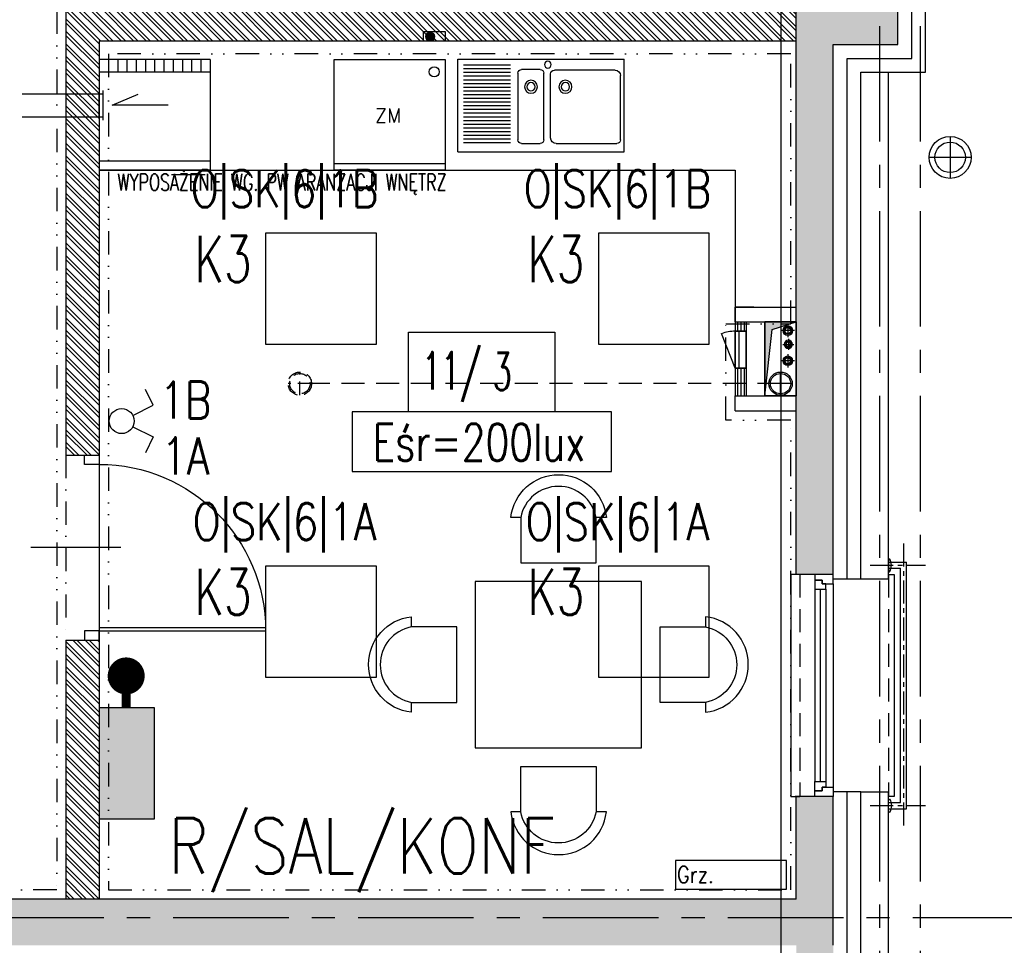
# Model space of a CAD drawing. Extents: x 41755 to 123924, y -112333 to 86187.
# Tile 114 of 256: x 101926 to 102459, y -54618 to -54118. Entities that reach past the tile are written whole.
import ezdxf
from ezdxf.enums import TextEntityAlignment as Align

# ---------------------------------------------------------------- set-up
doc = ezdxf.new("R2010")
doc.units = 0
doc.header["$LTSCALE"] = 50
for name, pattern in [('CENTER', [2, 1.25, -0.25, 0.25, -0.25]), ('DASHDOT', [1, 0.5, -0.25, 0, -0.25]), ('DASHED', [0.75, 0.5, -0.25]), ('DASHED2', [0.375, 0.25, -0.125]), ('DIVIDE', [31.75, 12.7, -6.35, 0, -6.35, 0, -6.35])]:
    doc.linetypes.add(name, pattern=pattern)
doc.layers.get('0').update_dxf_attribs({"color": 101, "linetype": 'CONTINUOUS'})
for name, color, linetype in [('Drz---drzwi', 5, 'CONTINUOUS'), ('E-90', 6, 'CONTINUOUS'), ('E35', 6, 'CONTINUOUS'), ('E50', 3, 'CONTINUOUS'), ('Ele-balustrada', 8, 'CONTINUOUS'), ('Ins-co', 2, 'CONTINUOUS'), ('Ins-kan', 54, 'CONTINUOUS'), ('Ins-went', 141, 'CONTINUOUS'), ('Ins-wod', 4, 'CONTINUOUS'), ('Mw-podejścia', 86, 'CONTINUOUS'), ('Mw-wc-rury', 160, 'DASHDOT'), ('Okn---okna', 5, 'CONTINUOUS'), ('Opis-pom', 6, 'CONTINUOUS'), ('Opis_pom_ramka', 6, 'CONTINUOUS'), ('Os-osie', 14, 'CENTER'), ('Os-osie glowne', 1, 'CENTER'), ('Sc-beton', 7, 'CONTINUOUS'), ('Sc-beton-hatch', 86, 'CONTINUOUS'), ('Sc-cegla pustak', 42, 'CONTINUOUS'), ('Sc-cegla pustak-hatch', 8, 'CONTINUOUS'), ('Sc-drewno', 22, 'CONTINUOUS'), ('Sc-gk', 120, 'CONTINUOUS'), ('Sc-izolacja term-styropian', 151, 'STYROPIAN-KA'), ('Sc-nadproza kon', 5, 'DASHED2'), ('Sc-silikat', 61, 'CONTINUOUS'), ('Sch-opis', 51, 'CONTINUOUS'), ('Suf-widok', 8, 'CONTINUOUS'), ('W-otwor-strop', 1, 'CONTINUOUS'), ('Wyp-kuchnia', 71, 'CONTINUOUS'), ('Wyp-meble', 155, 'CONTINUOUS')]:
    doc.layers.add(name, color=color, linetype=linetype)
doc.styles.add('KA wymiar', font='romans.shx', dxfattribs={"width": 0.6})
doc.styles.add('ROMANS', font='romans', dxfattribs={"width": 0.85})
doc.linetypes.add('BATTING', pattern='A,0.0001,-0.1,[134,ltypeshp.shx,S=0.1,R=0,X=-0.1,Y=0],-0.2,[134,ltypeshp.shx,S=0.1,R=180,X=0.1,Y=0],-0.1', length=0.4001)
doc.linetypes.add('STYROPIAN-KA', pattern='A,0.0001,-0.1,[135,ltypeshp.shx,S=0.1,R=0,X=-0.1,Y=0],0,[135,ltypeshp.shx,S=0.1,R=180,X=0.1,Y=0],-0.1', length=0.2001)

# ---------------------------------------------------------------- blocks, each defined once
blk = doc.blocks.new('_0630_DRZWI_90')
at = {"ltscale": 7}
for p, q in [((5, 8), (5, 98)), ((6.8, 8), (6.8, 97.98))]:
    blk.add_line(p, q, dxfattribs=at)
at = {"ltscale": 25}
for p, q in [((50, 19.7), (50, -28.9)), ((5, 8), (0, 8)), ((0, 8), (5, 8)), ((0, 0), (0, 8)), ((95, 8), (5, 8)), ((5, 8), (5, 0)), ((95, 8), (95, 0)), ((100, 8), (95, 8)), ((100, 0), (100, 8)), ((5, 0), (0, 0)), ((5, 0), (0, 0)), ((95, 0), (100, 0)), ((95, 0), (100, 0))]:
    blk.add_line(p, q, dxfattribs=at)
at = {"ltscale": 7}
blk.add_arc((5, 8), 90, 0, 90, dxfattribs=at)
blk = doc.blocks.new('_dfliugsifjhgidsfh')
for p, q in [((-18, 0), (-23, 0)), ((-23, 0), (-23, -120)), ((0, -5), (0, -115)), ((30, 0), (33, 0)), ((33, 0), (33, -120)), ((-10, -8), (-10, -112)), ((-7, -8), (-7, -112)), ((-4, -8), (-4, -112)), ((-23, -120), (-18, -120)), ((33, -120), (30, -120))]:
    blk.add_line(p, q)
at = {"linetype": 'DASHED2'}
for p, q in [((-18, 0), (-18, -120)), ((30, 0), (30, -120))]:
    blk.add_line(p, q, dxfattribs=at)
for points in [[(0, -5), (0, 0), (-10, 0), (-10, -3), (-6, -3), (-6, -5)], [(-4, -8), (-4, -5), (-6, -5), (-6, -3), (-10, -3), (-10, -5), (-10, -8)], [(-4, -112), (-4, -115), (-6, -115), (-6, -117), (-10, -117), (-10, -115), (-10, -112)], [(0, -115), (0, -120), (-10, -120), (-10, -117), (-6, -117), (-6, -115)]]:
    blk.add_lwpolyline(points, close=True)
blk = doc.blocks.new('LODÓWKA')
for p, q in [((0, 60), (60, 60)), ((0, 0), (0, 60)), ((6.81, 60), (6.81, 0)), ((55, 0), (55, 60)), ((60, 0), (60, 60)), ((0, 55), (6.81, 55)), ((0, 50), (6.81, 50)), ((0, 45), (6.81, 45)), ((0, 40), (6.81, 40)), ((0, 35), (6.81, 35)), ((0, 30), (6.81, 30)), ((0, 25), (6.81, 25)), ((0, 20), (6.81, 20)), ((62.47, 2.77), (62.47, 20.92)), ((0, 15), (6.81, 15)), ((0, 10), (6.81, 10)), ((0, 5), (6.81, 5)), ((0, 0), (60, 0))]:
    blk.add_line(p, q)
blk = doc.blocks.new('A$C18127877')
for p, q in [((0, 50), (90, 50)), ((0, 50), (0, 0)), ((90, 50), (90, 0)), ((3, 45), (28.5, 45)), ((3, 43), (28.5, 43)), ((32.5, 7.5), (32.5, 43.5)), ((34.5, 45.5), (44.5, 45.5)), ((46.5, 43.5), (46.5, 7.5)), ((53.18, 45.5), (86, 45.5)), ((88, 43.5), (88, 8.81)), ((3, 41), (28.5, 41)), ((3, 39), (28.5, 39)), ((50.18, 42.5), (50.18, 7.81)), ((3, 37), (28.5, 37)), ((3, 35), (28.5, 35)), ((3, 33), (28.5, 33)), ((3, 31), (28.5, 31)), ((3, 29), (28.5, 29)), ((3, 27), (28.5, 27)), ((3, 25), (28.5, 25)), ((3, 23), (28.5, 23)), ((3, 21), (28.5, 21)), ((3, 19), (28.5, 19)), ((3, 17), (28.5, 17)), ((3, 15), (28.5, 15)), ((3, 13), (28.5, 13)), ((3, 11), (28.5, 11)), ((3, 9), (28.5, 9)), ((3, 7), (28.5, 7)), ((44.5, 5.5), (34.5, 5.5)), ((85, 5.81), (52.18, 5.81)), ((0, 0), (90, 0)), ((3, 5), (28.5, 5)), ((3, 3), (28.5, 3))]:
    blk.add_line(p, q)
for centre, radius in [((39.55, 14.83), 3.5), ((39.55, 14.83), 2.25), ((58.19, 14.83), 3.5), ((58.19, 14.83), 2.25), ((48.69, 2.87), 1.82)]:
    blk.add_circle(centre, radius)
for centre, radius, start, end in [((34.5, 43.5), 2, 90, 180), ((44.5, 43.5), 2, 0, 90), ((53.18, 42.5), 3, 90, 180), ((86, 43.5), 2, 0, 90), ((34.5, 7.5), 2, 180, 270), ((44.5, 7.5), 2, 270, 0), ((52.18, 7.81), 2, 180, 270), ((85, 8.81), 3, 270, 0)]:
    blk.add_arc(centre, radius, start, end)
blk = doc.blocks.new('ZMYWARKA')
at = {"ltscale": 30}
for p, q in [((0, 0), (0, 60)), ((0, 60), (60, 60)), ((60, 60), (60, 0)), ((0, 3.77), (60, 3.77)), ((60, 0), (0, 0))]:
    blk.add_line(p, q, dxfattribs=at)
blk.add_circle((54.07, 53.26), 2.74, dxfattribs=at)
at = {"ltscale": 30, "style": 'ROMANS'}
blk.add_text('ZM', height=7.5, dxfattribs=at).set_placement((22.07, 25.9))
blk = doc.blocks.new('_opis_pom_metka')
at = {"layer": 'Opis_pom_ramka'}
blk.add_lwpolyline([(-33.13, 0), (32.87, 0), (32.87, -36), (-33.13, -36)], close=True, dxfattribs=at)
at = {"style": 'KA wymiar', "width": 0.6}
blk.add_attdef('KO/', text='', height=16.8, dxfattribs=at).set_placement((3.45, -25.87), align=Align.RIGHT)
blk.add_attdef('NR', (3.8, -26.16), '', height=16.8, dxfattribs=at)
blk = doc.blocks.new('_kdjkgjksjhgkfhh')
for p, q in [((0, 11.25), (0, -11.25)), ((-11.25, 0), (11.25, 0))]:
    blk.add_line(p, q)
for radius in [11.34, 8.25]:
    blk.add_circle((0, 0), radius)
blk = doc.blocks.new('_bkfjhkjhkgjkh')
for p, q in [((0, 0), (-6, 0)), ((-6, -20), (-13.38, -1.34)), ((-6, -20), (-6, 0)), ((-3.91, -20), (-3.91, 0)), ((-1.82, 0), (-3.91, 0)), ((0, -20), (0, 0)), ((0, -20), (-6, -20))]:
    blk.add_line(p, q)
blk.add_arc((-6, -20.91), 20.91, 90, 110.6563)
blk = doc.blocks.new('stół 90')
at = {"layer": 'Wyp-meble'}
for points in [[(-65.45, 124.6), (-70.7, 124.6, -0.895014), (-19.07, 124.6), (-24.62, 124.6, 0.825539), (-65.38, 124.56), (-65.38, 100), (-24.62, 100), (-24.62, 124.6)], [(-124.6, 24.55), (-124.6, 19.3, -0.895014), (-124.6, 70.93), (-124.6, 65.38, 0.825539), (-124.56, 24.62), (-100, 24.62), (-100, 65.38), (-124.6, 65.38)], [(34.6, 24.55), (34.6, 19.3, 0.895014), (34.6, 70.93), (34.6, 65.38, -0.825539), (34.56, 24.62), (10, 24.62), (10, 65.38), (34.6, 65.38)], [(-65.45, -34.6), (-70.7, -34.6, 0.895014), (-19.07, -34.6), (-24.62, -34.6, -0.825539), (-65.38, -34.56), (-65.38, -10), (-24.62, -10), (-24.62, -34.6)]]:
    blk.add_lwpolyline(points, format="xyb", dxfattribs=at)
blk.add_lwpolyline([(-90, 0), (0, 0), (0, 90), (-90, 90)], close=True, dxfattribs=at)
blk = doc.blocks.new('A$C59F8734F')
at = {"layer": 'Wyp-meble'}
blk.add_line((2532, 1789), (2532, 1701), dxfattribs=at)
blk.add_line((2532, 1789), (2532, 1701), dxfattribs=at)
blk.add_lwpolyline([(2188, 1789), (2532, 1789)], dxfattribs=at)
blk.add_lwpolyline([(2188, 1789), (2532, 1789)], dxfattribs=at)
blk.add_blockref('stół 90', (2481.39, 1476.73), dxfattribs=at)

msp = doc.modelspace()

# ---------------------------------------------------------------- hatches: boundary and pattern name
at = {"layer": 'E50'}
msp.add_hatch(color=256, dxfattribs=at).paths.add_polyline_path([(101998.966, -54489.797), (101968.966, -54489.797), (101968.966, -54549.797), (101998.966, -54549.797)])
at = {"layer": 'Mw-podejścia', "linetype": 'Continuous'}
h = msp.add_hatch(color=256, dxfattribs=at)
edge = h.paths.add_edge_path()
edge.add_arc((102147.961, -54126.943), 2.359, 0, 360)
at = {"layer": 'Sc-beton-hatch'}
h = msp.add_hatch(dxfattribs=at)
h.set_pattern_fill('ANSI33', color=256, style=0)
h.set_pattern_definition([(45, (48983.4185, 565.478), (-4.49012806, 4.49012806), []), (45, (48987.9087, 565.478), (-4.49012806, 4.49012806), [3.175, -1.5875])])
h.paths.add_polyline_path([(100470.966, -51043.233), (100410.966, -51043.233), (100410.966, -51103.233), (100430.966, -51103.233), (100430.966, -51063.233), (100470.966, -51063.233)])
h.paths.add_polyline_path([(100805.966, -51043.233), (100705.966, -51043.233), (100705.966, -51063.233), (100745.966, -51063.233), (100745.966, -51625.233), (100765.966, -51625.233), (100765.966, -51473.233), (101152.966, -51473.233), (101152.966, -51453.233), (100765.966, -51453.233), (100765.966, -51063.233), (100805.966, -51063.233)])
h.paths.add_polyline_path([(100430.966, -51374.233), (100410.966, -51374.233), (100410.966, -51474.233), (100430.966, -51474.233)])
h.paths.add_polyline_path([(101330.966, -51043.233), (101251.966, -51043.233), (101251.966, -51063.233), (101330.966, -51063.233)])
h.paths.add_polyline_path([(101770.966, -51043.233), (101670.966, -51043.233), (101670.966, -51063.233), (101710.966, -51063.233), (101710.966, -51262.233), (101730.966, -51262.233), (101730.966, -51063.233), (101770.966, -51063.233)])
h.paths.add_polyline_path([(101790.966, -51453.233), (101730.966, -51453.233), (101730.966, -51362.233), (101710.966, -51362.233), (101710.966, -51453.233), (101582.904, -51453.233), (101582.904, -51473.233), (101790.966, -51473.233)])
h.paths.add_polyline_path([(101482.904, -51453.233), (101252.966, -51453.233), (101252.966, -51473.233), (101482.904, -51473.233)])
h.paths.add_polyline_path([(101730.966, -51785.233), (101695.966, -51785.233), (101695.966, -51820.233), (101730.966, -51820.233)])
h.paths.add_polyline_path([(102400.966, -50943.233), (102380.966, -50943.233), (102380.966, -51043.233), (102330.966, -51043.233), (102330.966, -51063.233), (102380.966, -51063.233), (102380.966, -51453.233), (101890.966, -51453.233), (101890.966, -51473.233), (102380.966, -51473.233), (102380.966, -51873.233), (102400.966, -51873.233)])
h.paths.add_polyline_path([(102422.966, -50943.233), (102402.966, -50943.233), (102402.966, -51713.233), (102422.966, -51713.233)])
h.paths.add_polyline_path([(102400.966, -52143.233), (102380.966, -52143.233), (102380.966, -52213.233), (102400.966, -52213.233)])
h.paths.add_polyline_path([(102400.966, -52293.233), (102380.966, -52293.233), (102380.966, -52443.233), (101950.966, -52443.233), (101950.966, -52463.233), (102380.966, -52463.233), (102380.966, -52503.233), (102400.966, -52503.233)])
h.paths.add_polyline_path([(102400.966, -52603.233), (102380.966, -52603.233), (102380.966, -52643.233), (102400.966, -52643.233)])
h.paths.add_polyline_path([(102400.966, -52743.233), (102380.966, -52743.233), (102380.966, -53008.233), (102400.966, -53008.233)])
h.paths.add_polyline_path([(101730.966, -52443.233), (101710.966, -52443.233), (101710.966, -52463.233), (101710.966, -52758.233), (101690.966, -52758.233), (101690.966, -52778.233), (101730.966, -52778.233)])
h.paths.add_polyline_path([(101710.966, -52443.233), (101690.966, -52443.233), (101690.966, -52463.233), (101710.966, -52463.233)], flags=16)
h.paths.add_polyline_path([(101556.966, -52758.233), (101503.966, -52758.233), (101503.966, -52463.233), (101488.966, -52463.233), (101488.966, -52758.233), (101468.966, -52758.233), (101468.966, -52778.233), (101556.966, -52778.233)])
h.paths.add_polyline_path([(101556.966, -52443.233), (101468.966, -52443.233), (101468.966, -52463.233), (101556.966, -52463.233)])
h.paths.add_polyline_path([(101334.966, -52443.233), (101281.966, -52443.233), (101281.966, -52463.233), (101334.966, -52463.233)], flags=17)
h.paths.add_polyline_path([(101281.966, -52443.233), (100970.966, -52443.233), (100970.966, -51785.233), (100883.466, -51785.233), (100883.466, -51805.233), (100950.966, -51805.233), (100950.966, -52443.233), (100430.966, -52443.233), (100430.966, -52403.233), (100410.966, -52403.233), (100410.966, -52503.233), (100430.966, -52503.233), (100430.966, -52463.233), (100950.966, -52463.233), (100950.966, -52973.233), (100970.966, -52973.233), (100970.966, -52463.233), (101261.966, -52463.233), (101261.966, -52778.233), (101281.966, -52778.233), (101334.966, -52778.233), (101334.966, -52758.233), (101281.966, -52758.233)])
h.paths.add_polyline_path([(100783.466, -51785.233), (100765.966, -51785.233), (100765.966, -51780.233), (100745.966, -51780.233), (100745.966, -51785.233), (100430.966, -51785.233), (100430.966, -51765.233), (100410.966, -51765.233), (100410.966, -52003.233), (100430.966, -52003.233), (100430.966, -51805.233), (100783.466, -51805.233)])
h.paths.add_polyline_path([(100430.966, -52153.233), (100410.966, -52153.233), (100410.966, -52253.233), (100430.966, -52253.233)])
h.paths.add_polyline_path([(100430.966, -52653.233), (100410.966, -52653.233), (100410.966, -52850.233), (100430.966, -52850.233)], flags=17)
h.paths.add_polyline_path([(100430.966, -52940.233), (100410.966, -52940.233), (100410.966, -52983.233), (100430.966, -52983.233)])
h.paths.add_polyline_path([(101007.966, -53193.233), (100430.966, -53193.233), (100430.966, -53133.233), (100410.966, -53133.233), (100410.966, -53213.233), (101007.966, -53213.233)])
h.paths.add_polyline_path([(101770.966, -53193.233), (101157.966, -53193.233), (101157.966, -53213.233), (101710.966, -53213.233), (101710.966, -53445.233), (101730.966, -53445.233), (101730.966, -53213.233), (101770.966, -53213.233)])
h.paths.add_polyline_path([(102008.966, -53193.233), (101905.966, -53193.233), (101905.966, -53213.233), (102008.966, -53213.233)])
h.paths.add_polyline_path([(102227.966, -53193.233), (102133.966, -53193.233), (102133.966, -53213.233), (102227.966, -53213.233)])
h.paths.add_polyline_path([(102400.966, -53158.233), (102380.966, -53158.233), (102380.966, -53193.233), (102332.966, -53193.233), (102332.966, -53213.233), (102380.966, -53213.233), (102380.966, -53818.233), (102400.966, -53818.233)])
h.paths.add_polyline_path([(101730.966, -53545.233), (101710.966, -53545.233), (101710.966, -53740.233), (101730.966, -53740.233)])
h.paths.add_polyline_path([(101730.966, -53840.233), (101710.966, -53840.233), (101710.966, -53943.233), (101297.571, -53943.233, -0.1551034), (101300.811, -53953.425, -0.1483474), (101297.835, -53963.233), (101710.966, -53963.233), (101710.966, -54023.233), (101730.966, -54023.233)])
h.paths.add_polyline_path([(101297.571, -53943.233), (101295.705, -53943.233), (101295.705, -53963.233), (101297.835, -53963.233, 0.1483474), (101300.811, -53953.425, 0.1551034)])
h.paths.add_polyline_path([(101270.705, -53943.233), (101268.745, -53943.233, 0.1551034), (101265.506, -53953.425, 0.1483474), (101268.481, -53963.233), (101270.705, -53963.233)])
h.paths.add_polyline_path([(101268.745, -53943.233), (101201.966, -53943.233), (101201.966, -53963.233), (101268.481, -53963.233, -0.1483474), (101265.506, -53953.425, -0.1551034)])
h.paths.add_polyline_path([(100980.966, -53943.233), (100970.966, -53943.233), (100930.966, -53943.233), (100930.966, -53968.233), (100970.966, -53968.233), (100980.966, -53968.233)])
h.paths.add_polyline_path([(100490.966, -53943.233), (100410.966, -53943.233), (100410.966, -53963.233), (100490.966, -53963.233)])
h.paths.add_polyline_path([(100530.966, -54448.233), (100510.966, -54448.233), (100510.966, -54481.233), (100530.966, -54481.233)])
h.paths.add_polyline_path([(101773.966, -54593.233), (101730.966, -54593.233), (101730.966, -54503.233), (101710.966, -54503.233), (101710.966, -54593.233), (100530.966, -54593.233), (100530.966, -54578.233), (100510.966, -54578.233), (100510.966, -54593.233), (100270.966, -54593.233), (100270.966, -54618.233), (101773.966, -54618.233)])
h.paths.add_polyline_path([(100220.966, -54593.233), (100170.966, -54593.233), (100170.966, -54618.233), (100220.966, -54618.233)])
h.paths.add_polyline_path([(100120.966, -54593.233), (100070.966, -54593.233), (100070.966, -54618.233), (100120.966, -54618.233)])
h.paths.add_polyline_path([(100020.966, -54593.233), (99970.966, -54593.233), (99970.966, -54618.233), (100020.966, -54618.233)])
h.paths.add_polyline_path([(99920.966, -54593.233), (99880.966, -54593.233), (99880.966, -55500.233), (99980.966, -55500.233), (99980.966, -55515.233), (100000.966, -55515.233), (100000.966, -55480.233), (99900.966, -55480.233), (99900.966, -54618.233), (99920.966, -54618.233)])
h.paths.add_polyline_path([(100585.966, -55633.233), (100000.966, -55633.233), (100000.966, -55615.233), (99980.966, -55615.233), (99980.966, -55633.233), (99780.966, -55633.233), (99780.966, -55988.233), (100510.966, -55988.233), (100510.966, -56028.233), (100530.966, -56028.233), (100530.966, -55988.233), (100582.966, -55988.233), (100582.966, -55968.233), (100530.966, -55968.233), (100530.966, -55813.233), (100510.966, -55813.233), (100510.966, -55968.233), (99800.966, -55968.233), (99800.966, -55653.233), (100510.966, -55653.233), (100510.966, -55663.233), (100530.966, -55663.233), (100530.966, -55653.233), (100585.966, -55653.233)])
h.paths.add_polyline_path([(101310.966, -55968.233), (100810.966, -55968.233), (100810.966, -55880.233), (100790.966, -55880.233), (100790.966, -55968.233), (100737.966, -55968.233), (100737.966, -55988.233), (100790.966, -55988.233), (100790.966, -56028.233), (100810.966, -56028.233), (100810.966, -55988.233), (101310.966, -55988.233)])
h.paths.add_polyline_path([(101490.966, -55633.233), (100735.966, -55633.233), (100735.966, -55653.233), (101490.966, -55653.233)])
h.paths.add_polyline_path([(101777.966, -55968.233), (101730.966, -55968.233), (101730.966, -55853.733), (101710.966, -55853.733), (101710.966, -55968.233), (101590.966, -55968.233), (101590.966, -55988.233), (101777.966, -55988.233)])
h.paths.add_polyline_path([(101802.966, -55963.233), (101777.966, -55963.233), (101777.966, -55988.233), (101802.966, -55988.233)])
h.paths.add_polyline_path([(101730.966, -55128.233), (101710.966, -55128.233), (101710.966, -55723.733), (101730.966, -55723.733)])
h.paths.add_polyline_path([(101953.466, -55963.233), (101928.466, -55963.233), (101928.466, -55988.233), (101953.466, -55988.233)])
h.paths.add_polyline_path([(102103.466, -55963.233), (102078.466, -55963.233), (102078.466, -55988.233), (102103.466, -55988.233)])
h.paths.add_polyline_path([(102253.466, -55963.233), (102228.466, -55963.233), (102228.466, -55988.233), (102253.466, -55988.233)])
h.paths.add_polyline_path([(102365.966, -55968.233), (102320.966, -55968.233), (102320.966, -55988.233), (102365.966, -55988.233)])
h.paths.add_polyline_path([(102400.966, -55953.233), (102365.966, -55953.233), (102365.966, -55988.233), (102400.966, -55988.233)])
h.paths.add_polyline_path([(102400.966, -55891.233), (102380.966, -55891.233), (102380.966, -55953.233), (102400.966, -55953.233)])
h.paths.add_polyline_path([(102400.966, -55815.733), (102375.966, -55815.733), (102375.966, -55840.733), (102400.966, -55840.733)])
h.paths.add_polyline_path([(102400.966, -55665.733), (102375.966, -55665.733), (102375.966, -55690.733), (102400.966, -55690.733)])
h.paths.add_polyline_path([(102400.966, -55515.733), (102375.966, -55515.733), (102375.966, -55540.733), (102400.966, -55540.733)])
h.paths.add_polyline_path([(102400.966, -55365.733), (102375.966, -55365.733), (102375.966, -55390.733), (102400.966, -55390.733)])
h.paths.add_polyline_path([(102400.966, -55240.733), (102380.966, -55240.733), (102380.966, -55260.733), (102400.966, -55260.733)])
h.paths.add_polyline_path([(102400.966, -55215.733), (102375.966, -55215.733), (102375.966, -55240.733), (102400.966, -55240.733)])
h.paths.add_polyline_path([(102400.966, -55033.233), (102380.966, -55033.233), (102380.966, -55215.733), (102400.966, -55215.733)])
h.paths.add_polyline_path([(102400.966, -54833.233), (102365.966, -54833.233), (102365.966, -54798.233), (102345.966, -54798.233), (102345.966, -54853.233), (102380.966, -54853.233), (102380.966, -54883.233), (102400.966, -54883.233)])
h.paths.add_polyline_path([(102365.966, -54537.733), (102345.966, -54537.733), (102345.966, -54593.233), (101908.966, -54593.233), (101908.966, -54618.233), (102345.966, -54618.233), (102345.966, -54648.233), (102365.966, -54648.233), (102365.966, -54618.233)])
h.paths.add_polyline_path([(101730.966, -54128.233), (101710.966, -54128.233), (101710.966, -54353.233), (101730.966, -54353.233)])
h.paths.add_polyline_path([(102365.966, -54131.233), (102400.966, -54131.233), (102400.966, -54088.233), (102380.966, -54088.233), (102380.966, -54111.233), (102345.966, -54111.233), (102345.966, -54417.733), (102365.966, -54417.733)])
h.paths.add_polyline_path([(102400.966, -53918.233), (102380.966, -53918.233), (102380.966, -53988.233), (102400.966, -53988.233)])
at = {"layer": 'Sc-cegla pustak-hatch'}
h = msp.add_hatch(dxfattribs=at)
h.set_pattern_fill('ANSI32', color=256, scale=0.5, angle=90, style=0)
h.set_pattern_definition([(135, (48983.4185, 565.478), (-3.36759605, -3.36759605), []), (135, (48983.4185, 567.723), (-3.36759605, -3.36759605), [])])
h.paths.add_polyline_path([(100430.966, -51745.233), (100410.966, -51745.233), (100410.966, -51765.233), (100430.966, -51765.233)])
h.paths.add_polyline_path([(101330.966, -51063.233), (101312.966, -51063.233), (101312.966, -51262.233), (101330.966, -51262.233)])
h.paths.add_polyline_path([(101455.966, -51382.233), (101330.966, -51382.233), (101330.966, -51362.233), (101312.966, -51362.233), (101312.966, -51453.233), (101330.966, -51453.233), (101330.966, -51400.233), (101437.966, -51400.233), (101437.966, -51453.233), (101455.966, -51453.233)])
h.paths.add_polyline_path([(102049.966, -51473.233), (102031.966, -51473.233), (102031.966, -51525.233), (101968.966, -51525.233), (101968.966, -51473.233), (101950.966, -51473.233), (101950.966, -51548.233), (101968.966, -51548.233), (101968.966, -51543.233), (102049.966, -51543.233)])
h.paths.add_polyline_path([(101968.966, -51648.233), (101950.966, -51648.233), (101950.966, -52323.233), (101968.966, -52323.233), (101968.966, -52193.233), (102380.966, -52193.233), (102380.966, -52175.233), (101968.966, -52175.233)])
h.paths.add_polyline_path([(101968.966, -52463.233), (101950.966, -52463.233), (101950.966, -52543.233), (101968.966, -52543.233)])
h.paths.add_polyline_path([(101968.966, -52423.233), (101950.966, -52423.233), (101950.966, -52443.233), (101968.966, -52443.233)])
h.paths.add_polyline_path([(101968.966, -52643.233), (101950.966, -52643.233), (101950.966, -52973.233), (101968.966, -52973.233), (101968.966, -52946.233), (102050.966, -52946.233), (102050.966, -52954.233), (102042.966, -52954.233), (102042.966, -52973.233), (102380.966, -52973.233), (102380.966, -52955.233), (102060.966, -52955.233), (102060.966, -52928.233), (101968.966, -52928.233)])
h.paths.add_polyline_path([(101279.966, -52945.233), (101261.966, -52945.233), (101261.966, -52955.233), (101078.966, -52955.233), (101078.966, -52687.233), (101060.966, -52687.233), (101060.966, -52955.233), (100970.966, -52955.233), (100970.966, -52973.233), (101261.966, -52973.233), (101261.966, -53015.733), (101279.966, -53015.733)])
h.paths.add_polyline_path([(101279.966, -52778.233), (101261.966, -52778.233), (101261.966, -52845.233), (101279.966, -52845.233)])
h.paths.add_polyline_path([(100950.966, -52955.233), (100925.966, -52955.233), (100925.966, -52973.233), (100950.966, -52973.233)])
h.paths.add_polyline_path([(100825.966, -52955.233), (100430.966, -52955.233), (100430.966, -52973.233), (100825.966, -52973.233)])
h.paths.add_polyline_path([(100428.966, -53213.233), (100410.966, -53213.233), (100410.966, -53333.233), (100428.966, -53333.233)])
h.paths.add_polyline_path([(100428.966, -53483.233), (100410.966, -53483.233), (100410.966, -53548.233), (100428.966, -53548.233)])
h.paths.add_polyline_path([(100428.966, -53698.233), (100410.966, -53698.233), (100410.966, -53763.233), (100428.966, -53763.233)])
h.paths.add_polyline_path([(100428.966, -53913.233), (100410.966, -53913.233), (100410.966, -53943.233), (100428.966, -53943.233)])
h.paths.add_polyline_path([(100428.966, -53963.233), (100410.966, -53963.233), (100410.966, -53978.233), (100428.966, -53978.233)])
h.paths.add_polyline_path([(100428.966, -54128.233), (100410.966, -54128.233), (100410.966, -54193.233), (100428.966, -54193.233)])
h.paths.add_polyline_path([(100428.966, -54343.233), (100410.966, -54343.233), (100410.966, -54466.233), (100510.966, -54466.233), (100510.966, -54448.233), (100428.966, -54448.233)])
h.paths.add_polyline_path([(101335.966, -54321.233), (101279.966, -54321.233), (101279.966, -53970.786, -0.2026768), (101268.481, -53963.233), (101261.966, -53963.233), (101261.966, -54339.233), (101335.966, -54339.233)])
h.paths.add_polyline_path([(101710.966, -54321.233), (101510.966, -54321.233), (101510.966, -53963.233), (101492.966, -53963.233), (101492.966, -54321.233), (101435.966, -54321.233), (101435.966, -54339.233), (101710.966, -54339.233)])
h.paths.add_polyline_path([(101710.966, -53645.233), (101352.966, -53645.233), (101352.966, -53562.233), (101279.966, -53562.233), (101279.966, -53213.233), (101261.966, -53213.233), (101261.966, -53943.233), (101268.745, -53943.233, -0.1958107), (101279.966, -53936.063), (101279.966, -53580.233), (101334.966, -53580.233), (101334.966, -53943.233), (101352.966, -53943.233), (101352.966, -53663.233), (101710.966, -53663.233)])
h.paths.add_polyline_path([(101279.966, -53936.063, 0.1514484), (101270.705, -53940.913), (101279.966, -53940.913)], flags=17)
h.paths.add_polyline_path([(101279.966, -53940.913), (101270.705, -53940.913), (101270.705, -53943.233), (101279.966, -53943.233)], flags=17)
h.paths.add_polyline_path([(101490.966, -54618.233), (101472.966, -54618.233), (101472.966, -54648.233), (101490.966, -54648.233)])
h.paths.add_polyline_path([(101490.966, -54798.233), (101472.966, -54798.233), (101472.966, -55633.233), (101490.966, -55633.233)])
h.paths.add_polyline_path([(101773.966, -55128.233), (101730.966, -55128.233), (101730.966, -55146.233), (101773.966, -55146.233)])
h.paths.add_polyline_path([(102180.966, -55128.233), (101968.966, -55128.233), (101950.966, -55128.233), (101923.966, -55128.233), (101923.966, -55146.233), (102180.966, -55146.233)])
h.paths.add_polyline_path([(101968.966, -54853.233), (102190.966, -54853.233), (102190.966, -54835.233), (101950.966, -54835.233), (101950.966, -55128.233), (101968.966, -55128.233)])
h.paths.add_polyline_path([(102345.966, -54835.233), (102290.966, -54835.233), (102290.966, -54853.233), (102345.966, -54853.233)])
h.paths.add_polyline_path([(101968.966, -54453.233), (101950.966, -54453.233), (101950.966, -54593.233), (101968.966, -54593.233)])
h.paths.add_polyline_path([(101968.966, -54129.233), (102345.966, -54129.233), (102345.966, -54111.233), (101968.966, -54111.233), (101968.966, -53840.233), (101950.966, -53840.233), (101950.966, -54353.233), (101968.966, -54353.233)])
h.paths.add_polyline_path([(102380.966, -53645.233), (101995.966, -53645.233), (101995.966, -53553.233), (101968.966, -53553.233), (101968.966, -53531.233), (101950.966, -53531.233), (101950.966, -53571.233), (101977.966, -53571.233), (101977.966, -53645.233), (101950.966, -53645.233), (101950.966, -53740.233), (101968.966, -53740.233), (101968.966, -53663.233), (102380.966, -53663.233)])
h.paths.add_polyline_path([(101968.966, -53213.233), (101950.966, -53213.233), (101950.966, -53441.233), (101968.966, -53441.233)])
h.paths.add_polyline_path([(101279.966, -53150.733), (101261.966, -53150.733), (101261.966, -53193.233), (101279.966, -53193.233)])
at = {"layer": 'W-otwor-strop'}
msp.add_hatch(color=256, dxfattribs=at).paths.add_polyline_path([(102345.966, -54281.209), (102328.966, -54281.209), (102328.966, -54321.233), (102332.966, -54285.209)])

# ---------------------------------------------------------------- linework, layer by layer
msp.add_lwpolyline([(102337.611, -51210.233), (102337.611, -56365.878)])
at = {"layer": 'E35'}
for p, q in [((101998.2, -54326.295), (101993.926, -54317.76)), ((101987.165, -54331.821), (101998.2, -54326.295)), ((101987.165, -54337.866), (101998.2, -54343.392)), ((101998.2, -54343.392), (101993.926, -54351.927))]:
    msp.add_line(p, q, dxfattribs=at)
at = {"layer": 'E35', "linetype": 'Continuous', "ltscale": 0.3}
for points in [[(102058.966, -54293.233), (102118.966, -54293.233), (102118.966, -54233.233), (102058.966, -54233.233)], [(102238.966, -54293.233), (102298.966, -54293.233), (102298.966, -54233.233), (102238.966, -54233.233)], [(102105.729, -54362.146), (102246.062, -54362.146), (102246.062, -54329.867), (102105.729, -54329.867)], [(102058.966, -54473.233), (102118.966, -54473.233), (102118.966, -54413.233), (102058.966, -54413.233)], [(102238.966, -54473.233), (102298.966, -54473.233), (102298.966, -54413.233), (102238.966, -54413.233)]]:
    msp.add_lwpolyline(points, close=True, dxfattribs=at)
at = {"layer": 'E35'}
msp.add_circle((101981.129, -54334.844), 6.75, dxfattribs=at)
at = {"layer": 'E50', "const_width": 10}
msp.add_lwpolyline([(101978.571, -54472.599, 1), (101988.571, -54472.599, 1)], format="xyb", close=True, dxfattribs=at)
at = {"layer": 'E50', "const_width": 5}
msp.add_lwpolyline([(101983.571, -54472.599), (101983.571, -54489.797)], dxfattribs=at)
at = {"layer": 'E50'}
msp.add_lwpolyline([(101968.966, -54489.797), (101968.966, -54549.797), (101998.966, -54549.797), (101998.966, -54489.797)], close=True, dxfattribs=at)
at = {"layer": 'Ele-balustrada'}
for points in [[(102395.966, -54409.233), (102396.466, -54409.233)], [(102395.966, -54409.233), (102395.966, -54416.233), (102395.966, -54416.233)], [(102395.966, -54411.083), (102405.616, -54411.083)], [(102395.966, -54414.383), (102402.316, -54414.383)], [(102402.316, -54541.083), (102402.316, -54414.383)], [(102405.616, -54544.383), (102405.616, -54411.083)], [(102395.966, -54416.233), (102396.466, -54416.233)], [(102395.966, -54539.233), (102396.466, -54539.233)], [(102395.966, -54546.233), (102395.966, -54539.233), (102395.966, -54539.233)], [(102395.966, -54541.083), (102402.316, -54541.083)], [(102395.966, -54544.383), (102405.616, -54544.383)], [(102395.966, -54546.233), (102396.466, -54546.233)]]:
    msp.add_lwpolyline(points, dxfattribs=at)
for points in [[(102396.466, -54416.233, 0.284735), (102396.466, -54409.233, 7)], [(102396.466, -54539.233, -0.284735), (102396.466, -54546.233, -7)]]:
    msp.add_lwpolyline(points, format="xyb", dxfattribs=at)
at = {"layer": 'Ins-co'}
msp.add_lwpolyline([(102280.632, -54572.374), (102280.632, -54587.874), (102340.632, -54587.874), (102340.632, -54572.374)], close=True, dxfattribs=at)
at = {"layer": 'Ins-kan', "linetype": 'DASHED', "ltscale": 0.3}
for p, q in [((102077.518, -54320.878), (102077.518, -54308.278)), ((102083.818, -54314.578), (102071.218, -54314.578))]:
    msp.add_line(p, q, dxfattribs=at)
at = {"layer": 'Ins-kan', "ltscale": 0.5}
for p, q in [((102337.518, -54320.878), (102337.518, -54308.278)), ((102343.818, -54314.578), (102331.218, -54314.578))]:
    msp.add_line(p, q, dxfattribs=at)
at = {"layer": 'Ins-kan', "linetype": 'DASHED', "ltscale": 0.5}
msp.add_lwpolyline([(102337.518, -54314.578), (102083.018, -54314.578)], dxfattribs=at)
at = {"layer": 'Ins-kan', "linetype": 'DASHED', "ltscale": 0.3}
for radius in [6.3, 5.5]:
    msp.add_circle((102077.518, -54314.578), radius, dxfattribs=at)
at = {"layer": 'Ins-kan', "ltscale": 0.5}
for radius in [6.3, 5.5]:
    msp.add_circle((102337.518, -54314.578), radius, dxfattribs=at)
at = {"layer": 'Ins-went', "linetype": 'DASHED', "ltscale": 2}
for p, q in [((101852.366, -54157.841), (101968.966, -54157.841)), ((101968.966, -54170.341), (101968.966, -54157.841)), ((101968.966, -54157.841), (101970.966, -54157.841)), ((101968.966, -54157.841), (101968.966, -54170.341)), ((101970.966, -54156.091), (101970.966, -54172.091)), ((101852.366, -54170.341), (101968.966, -54170.341)), ((101968.966, -54170.341), (101970.966, -54170.341))]:
    msp.add_line(p, q, dxfattribs=at)
msp.add_lwpolyline([(102006.204, -54164.091), (101975.966, -54164.091), (101989.98, -54158.068)], dxfattribs=at)
at = {"layer": 'Ins-wod', "ltscale": 0.3}
for p, q in [((102341.419, -54282.356), (102341.419, -54289.441)), ((102344.962, -54285.898), (102337.877, -54285.898)), ((102338.767, -54293.34), (102344.656, -54293.34)), ((102341.711, -54290.396), (102341.711, -54296.285)), ((102341.419, -54298.68), (102341.419, -54305.765)), ((102344.962, -54302.223), (102337.877, -54302.223))]:
    msp.add_line(p, q, dxfattribs=at)
for centre, radius in [((102341.419, -54285.898), 2.6), ((102341.419, -54285.898), 1.95), ((102341.419, -54285.898), 1.625), ((102341.419, -54302.223), 2.6), ((102341.419, -54302.223), 1.95), ((102341.419, -54302.223), 1.625)]:
    msp.add_circle(centre, radius, dxfattribs=at)
at = {"layer": 'Ins-wod', "ltscale": 0.3, "extrusion": (-4.28132e-36, -6.27911e-36, -1)}
for major_axis, start_param, end_param in [((1.555, 1.555), -0.7853961, 5.4977892), ((1.113, 1.113), -0.7853961, 5.4977892), ((-0.883, 0.883), 0.7854002, 7.0685855)]:
    msp.add_ellipse((102341.711, -54293.34), major_axis=major_axis, ratio=1, start_param=start_param, end_param=end_param, dxfattribs=at)
at = {"layer": 'Mw-podejścia', "linetype": 'Continuous'}
msp.add_lwpolyline([(102156.197, -54129.233), (102156.197, -54124.377), (102144.111, -54124.377), (102144.111, -54129.233)], close=True, dxfattribs=at)
msp.add_circle((102147.961, -54126.943), 2.359, dxfattribs=at)
at = {"layer": 'Mw-wc-rury', "ltscale": 0.4}
for p, q in [((102338.264, -54282.193), (102341.452, -54282.193)), ((102341.452, -54282.193), (102341.452, -54283.555))]:
    msp.add_line(p, q, dxfattribs=at)
at = {"layer": 'Os-osie', "ltscale": 0.2}
for points in [[(102403.966, -54400.963), (102403.966, -54554.502)], [(102385.966, -54412.733), (102415.966, -54412.733)], [(102385.966, -54542.733), (102415.966, -54542.733)]]:
    msp.add_lwpolyline(points, dxfattribs=at)
at = {"layer": 'Os-osie glowne'}
for points in [[(102390.966, -50521.233), (102390.966, -56498.233)], [(102412.966, -50521.233), (102412.966, -56498.233)], [(99508.966, -54603.233), (111775.966, -54603.233)]]:
    msp.add_lwpolyline(points, dxfattribs=at)
at = {"layer": 'Sc-beton'}
for points in [[(102400.966, -54131.233), (102400.966, -54088.233)], [(102345.966, -54417.733), (102345.966, -54111.233)], [(102365.966, -54131.233), (102400.966, -54131.233)], [(102365.966, -54417.733), (102365.966, -54131.233)], [(102365.966, -54417.733), (102345.966, -54417.733)], [(102365.966, -54537.733), (102345.466, -54537.733)], [(102345.966, -54593.233), (102345.966, -54537.733)], [(102365.966, -54618.233), (102365.966, -54537.733)], [(102345.966, -54593.233), (101908.966, -54593.233)]]:
    msp.add_lwpolyline(points, dxfattribs=at)
at = {"layer": 'Sc-cegla pustak'}
for points in [[(101950.966, -53840.233), (101950.966, -54353.233)], [(101968.966, -54129.233), (101968.966, -54353.233)], [(101968.966, -54129.233), (102345.966, -54129.233)], [(101950.966, -54353.233), (101968.966, -54353.233)], [(101950.966, -54453.233), (101950.966, -54593.233)], [(101950.966, -54453.233), (101968.966, -54453.233)], [(101968.966, -54453.233), (101968.966, -54593.233)]]:
    msp.add_lwpolyline(points, dxfattribs=at)
at = {"layer": 'Sc-drewno'}
for points in [[(102395.966, -54420.233), (102395.966, -54146.233)], [(102395.966, -54420.233), (102380.966, -54420.233)], [(102380.966, -54535.233), (102395.966, -54535.233)], [(102395.966, -54650.733), (102395.966, -54535.233)]]:
    msp.add_lwpolyline(points, dxfattribs=at)
at = {"layer": 'Sc-gk'}
for p, q in [((102312.966, -54286.209), (102318.966, -54286.209)), ((102312.966, -54306.209), (102318.966, -54306.209))]:
    msp.add_line(p, q, dxfattribs=at)
for points in [[(102312.966, -54281.209), (102312.966, -54321.233)], [(102314.166, -54281.209), (102314.166, -54286.209)], [(102317.766, -54281.209), (102317.766, -54286.209)], [(102318.966, -54281.209), (102318.966, -54321.233)], [(102314.166, -54306.209), (102314.166, -54321.233)], [(102317.766, -54306.209), (102317.766, -54321.233)]]:
    msp.add_lwpolyline(points, dxfattribs=at)
at = {"layer": 'Sc-gk', "linetype": 'BATTING', "ltscale": 0.09}
for points in [[(102315.966, -54281.209), (102315.966, -54286.209)], [(102315.966, -54306.209), (102315.966, -54321.233)]]:
    msp.add_lwpolyline(points, dxfattribs=at)
at = {"layer": 'Sc-izolacja term-styropian', "linetype": 'BATTING', "ltscale": 0.35}
for points in [[(102408.466, -54138.733), (102408.466, -54085.733)], [(102373.466, -54138.733), (102408.466, -54138.733)], [(102373.466, -54420.233), (102373.466, -54138.733)], [(102373.466, -54650.733), (102373.466, -54535.233)]]:
    msp.add_lwpolyline(points, dxfattribs=at)
at = {"layer": 'Sc-izolacja term-styropian', "linetype": 'ByBlock'}
for points in [[(102415.966, -54146.233), (102415.966, -54085.733)], [(102380.966, -54146.233), (102415.966, -54146.233)], [(102380.966, -54420.233), (102380.966, -54146.233)], [(102380.966, -54420.233), (102365.966, -54420.233)], [(102380.966, -54535.233), (102365.966, -54535.233)], [(102380.966, -54650.733), (102380.966, -54535.233)]]:
    msp.add_lwpolyline(points, dxfattribs=at)
at = {"layer": 'Sc-nadproza kon', "linetype": 'DASHDOT', "ltscale": 0.5}
msp.add_lwpolyline([(101950.966, -54353.233), (101950.966, -54453.233)], dxfattribs=at)
at = {"layer": 'Sc-silikat'}
for p, q in [((102312.966, -54273.209), (102345.966, -54273.209)), ((102312.966, -54281.209), (102312.966, -54273.209)), ((102312.966, -54281.209), (102345.966, -54281.209)), ((102312.966, -54281.209), (102345.966, -54281.209)), ((102312.966, -54321.233), (102345.966, -54321.233)), ((102312.966, -54329.233), (102312.966, -54321.233)), ((102312.966, -54329.233), (102345.966, -54329.233)), ((102312.966, -54329.233), (102345.966, -54329.233))]:
    msp.add_line(p, q, dxfattribs=at)
at = {"layer": 'Suf-widok', "linetype": 'DIVIDE', "ltscale": 0.02}
for points in [[(101735.966, -53218.233), (101945.966, -53218.233), (101945.966, -54588.233), (101735.966, -54588.233)], [(102342.966, -54282.233), (102342.966, -54136.233), (101973.966, -54136.233), (101973.966, -54588.233), (102342.966, -54588.233), (102342.966, -54334.233), (102307.966, -54334.233), (102307.966, -54282.233)]]:
    msp.add_lwpolyline(points, close=True, dxfattribs=at)
at = {"layer": 'W-otwor-strop'}
for points in [[(102328.966, -54281.209), (102345.966, -54281.209), (102345.966, -54321.233), (102328.966, -54321.233)], [(102345.966, -54281.209), (102328.966, -54281.209), (102328.966, -54321.233), (102332.966, -54285.209)]]:
    msp.add_lwpolyline(points, close=True, dxfattribs=at)
at = {"layer": 'Wyp-meble'}
for p in [(102312.966, -54199.233), (102322.966, -54273.209)]:
    msp.add_line(p, (102312.966, -54273.209), dxfattribs=at)
msp.add_lwpolyline([(101968.966, -54199.233), (102312.966, -54199.233)], dxfattribs=at)
msp.add_lwpolyline([(101968.966, -54199.233), (102312.966, -54199.233)], dxfattribs=at)

# ---------------------------------------------------------------- block references
msp.add_blockref('A$C59F8734F', (99780.966, -55988.233))
at = {"layer": 'Drz---drzwi'}
msp.add_blockref('_bkfjhkjhkgjkh', (102318.966, -54286.209), dxfattribs=at)
at = {"layer": 'Drz---drzwi', "xscale": -1, "rotation": 270}
msp.add_blockref('_0630_DRZWI_90', (101960.966, -54453.233), dxfattribs=at)
at = {"layer": 'Ins-wod', "rotation": 270}
msp.add_blockref('_kdjkgjksjhgkfhh', (102429.216, -54192.233), dxfattribs=at)
at = {"layer": 'Okn---okna'}
msp.add_blockref('_dfliugsifjhgidsfh', (102365.966, -54417.733), dxfattribs=at)
at = {"layer": 'Opis-pom'}
ref = msp.add_blockref('_opis_pom_metka', (102176.049, -54286.667), dxfattribs=dict(at, xscale=1.2, yscale=1.2, zscale=1.2))
ref.add_attrib('KO/', '11/', dxfattribs={"layer": '0', "height": 20.16, "style": 'KA wymiar', "width": 0.6}).set_placement((102175.669, -54317.708), align=Align.RIGHT)
ref.add_attrib('NR', '3', (102181.756, -54318.064), dxfattribs={"layer": '0', "height": 20.16, "style": 'KA wymiar', "width": 0.6})
at = {"layer": 'Wyp-kuchnia', "xscale": -1}
for name, p, rotation in [('LODÓWKA', (102028.966, -54139.233), 89.99999999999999), ('A$C18127877', (102162.966, -54139.232), 180)]:
    msp.add_blockref(name, p, dxfattribs=dict(at, rotation=rotation))
at = {"layer": 'Wyp-kuchnia', "rotation": 2.601341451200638e-07}
msp.add_blockref('ZMYWARKA', (102096.128, -54199.233), dxfattribs=at)

# ---------------------------------------------------------------- texts
at = {"layer": 'E-90', "style": 'ROMANS'}
for s, rotation, width, p in [('O|SK|6|1B', 0, 0.8, (102069.287, -54210.592)), ('O|SK|6|1B', 0, 0.8, (102249.287, -54210.592)), ('1B', 360, 0.8, (102015.634, -54323.431)), ('Eśr=200lux', 360, 0.75, (102174.385, -54346.298)), ('1A', 360, 0.8, (102015.634, -54353.67)), ('O|SK|6|1A', 0, 0.8, (102069.287, -54390.592)), ('O|SK|6|1A', 0, 0.8, (102249.287, -54390.592))]:
    msp.add_text(s, height=20, rotation=rotation, dxfattribs=dict(at, width=width)).set_placement(p, align=Align.MIDDLE)
at = {"layer": 'E35', "style": 'ROMANS', "width": 0.7}
for p in [(102036.041, -54247.12), (102216.041, -54247.12), (102036.041, -54427.12), (102216.041, -54427.12)]:
    msp.add_text('K3', height=25, dxfattribs=at).set_placement(p, align=Align.MIDDLE)
at = {"layer": 'E50', "style": 'ROMANS', "width": 0.8}
msp.add_text('R/SAL/KONF', height=30, dxfattribs=at).set_placement((102006.522, -54579.427))
at = {"layer": 'Ins-co', "insert": (102301.47, -54575.509), "char_height": 9, "width": 203.76147, "attachment_point": 3, "style": 'ROMANS'}
msp.add_mtext('Grz.', dxfattribs=at)
at = {"layer": 'Sch-opis', "style": 'ROMANS', "width": 0.7}
msp.add_text('WYPOSAŻENIE WG. PW ARANŻACJI WNĘTRZ', height=9, dxfattribs=at).set_placement((101978.923, -54210.197))

doc.saveas('drawing.dxf')
